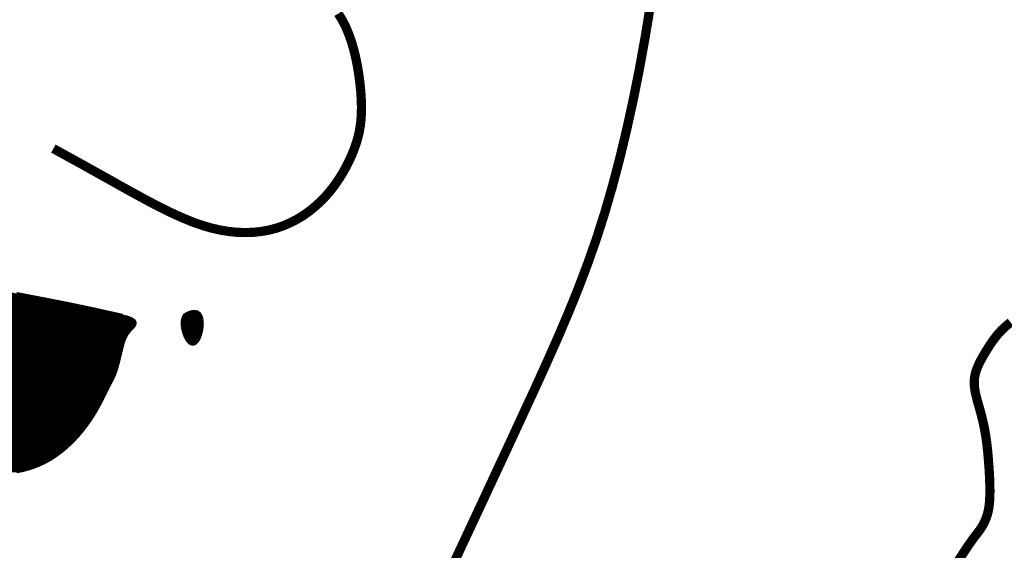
# Model space of a CAD drawing. Extents: x 0.5 to 9, y 11.5 to 22.5.
# Tile 152 of 157: x 7.693 to 7.939, y 13.318 to 13.451. Entities that reach past the tile are written whole.
import ezdxf

# ---------------------------------------------------------------- set-up
doc = ezdxf.new("R2010")
doc.units = 0
doc.header["$MEASUREMENT"] = 0
doc.layers.add('FACE', color=160, linetype='CONTINUOUS')

msp = doc.modelspace()

# ---------------------------------------------------------------- hatches: boundary and pattern name
at = {"layer": 'FACE', "linetype": 'Continuous'}
h = msp.add_hatch(dxfattribs=at)
h.set_pattern_fill('NET3', scale=0.001151, style=0)
h.set_pattern_definition([(0, (5.72862268, 10.7258508), (0, 0.000143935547), []), (60, (5.72862268, 10.7258508), (-0.00012465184, 7.19677734e-05), []), (120, (5.72862268, 10.7258508), (-0.00012465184, -7.19677734e-05), [])])
h.paths.add_polyline_path([(7.73442, 13.37691), (7.73546, 13.37742), (7.73633, 13.37766), (7.73703, 13.37766), (7.73758, 13.37747), (7.73799, 13.37711), (7.73829, 13.37661), (7.73848, 13.376), (7.73858, 13.37533), (7.73861, 13.37462), (7.73856, 13.37389), (7.73846, 13.37316), (7.7383, 13.37245), (7.7381, 13.37179), (7.73786, 13.37118), (7.73759, 13.37066), (7.73729, 13.37024), (7.73698, 13.36993), (7.73666, 13.36975), (7.73633, 13.36969), (7.736, 13.36975), (7.73567, 13.36992), (7.73534, 13.37022), (7.73501, 13.37064), (7.7347, 13.37117), (7.73441, 13.37181), (7.73415, 13.37254), (7.73394, 13.37333), (7.73381, 13.37413), (7.73377, 13.37493), (7.73385, 13.37568), (7.73406, 13.37635)])
h.paths.add_polyline_path([(7.59855, 13.42949), (7.59824, 13.42982), (7.59793, 13.4302), (7.59763, 13.43062), (7.59735, 13.43111), (7.59712, 13.43166), (7.59693, 13.43227), (7.59681, 13.43295), (7.59677, 13.4337), (7.59681, 13.43452), (7.59695, 13.4354), (7.5972, 13.43633), (7.59755, 13.43727), (7.59802, 13.43823), (7.5986, 13.43918), (7.59931, 13.4401), (7.60016, 13.44097), (7.60113, 13.44179), (7.60222, 13.44255), (7.60339, 13.44323), (7.60464, 13.44385), (7.60593, 13.44438), (7.60725, 13.44484), (7.60856, 13.44522), (7.60985, 13.44551), (7.61111, 13.44571), (7.61232, 13.44583), (7.61351, 13.44589), (7.61468, 13.44589), (7.61585, 13.44586), (7.61702, 13.44581), (7.61819, 13.44574), (7.61939, 13.44567), (7.62062, 13.44562), (7.62185, 13.44557), (7.62308, 13.44551), (7.62428, 13.44543), (7.62544, 13.44533), (7.62653, 13.44518), (7.62754, 13.44497), (7.62845, 13.44471), (7.62924, 13.44437), (7.62993, 13.44397), (7.63054, 13.44353), (7.63109, 13.44305), (7.63161, 13.44256), (7.63211, 13.44207), (7.63261, 13.4416), (7.63314, 13.44115), (7.6337, 13.44075), (7.63429, 13.44039), (7.63488, 13.44005), (7.63544, 13.43974), (7.63596, 13.43944), (7.63641, 13.43915), (7.63677, 13.43887), (7.63702, 13.43857), (7.63713, 13.43826), (7.63713, 13.43795), (7.63701, 13.43763), (7.6368, 13.43734), (7.6365, 13.43706), (7.63613, 13.43682), (7.63571, 13.43662), (7.63524, 13.43647), (7.63474, 13.43637), (7.63422, 13.43633), (7.63367, 13.43634), (7.6331, 13.43638), (7.63252, 13.43646), (7.63192, 13.43656), (7.63132, 13.43667), (7.63071, 13.43679), (7.63011, 13.43691), (7.62949, 13.43703), (7.62886, 13.43714), (7.62821, 13.43725), (7.62752, 13.43735), (7.6268, 13.43744), (7.62604, 13.43752), (7.62522, 13.43759), (7.62434, 13.43764), (7.62342, 13.43768), (7.62246, 13.43769), (7.62149, 13.43767), (7.62052, 13.43761), (7.61956, 13.43753), (7.61862, 13.4374), (7.61773, 13.43722), (7.61689, 13.437), (7.61609, 13.43674), (7.61535, 13.43644), (7.61464, 13.43611), (7.61396, 13.43577), (7.61331, 13.43541), (7.61268, 13.43504), (7.61207, 13.43467), (7.61147, 13.43431), (7.61087, 13.43395), (7.61027, 13.4336), (7.60967, 13.43324), (7.60905, 13.43288), (7.60841, 13.43251), (7.60775, 13.43212), (7.60706, 13.43172), (7.60634, 13.4313), (7.60559, 13.43088), (7.60484, 13.43046), (7.6041, 13.43006), (7.60337, 13.42968), (7.60268, 13.42935), (7.60204, 13.42907), (7.60146, 13.42885), (7.60095, 13.4287), (7.6005, 13.42863), (7.60011, 13.42863), (7.59976, 13.42869), (7.59944, 13.42881), (7.59914, 13.42898), (7.59884, 13.42921)])
edge = h.paths.add_edge_path()
edge.add_line((7.71881, 13.37668), (7.71151, 13.37831))
edge.add_line((7.71151, 13.37831), (7.70536, 13.3796))
edge.add_line((7.70536, 13.3796), (7.70021, 13.38062))
edge.add_line((7.70021, 13.38062), (7.6959, 13.38144))
edge.add_line((7.6959, 13.38144), (7.6923, 13.38214))
edge.add_line((7.6923, 13.38214), (7.68924, 13.38278))
edge.add_line((7.68924, 13.38278), (7.68658, 13.38344))
edge.add_line((7.68658, 13.38344), (7.68418, 13.38419))
edge.add_line((7.68418, 13.38419), (7.68189, 13.38509))
edge.add_line((7.68189, 13.38509), (7.67969, 13.38612))
edge.add_line((7.67969, 13.38612), (7.67756, 13.38729))
edge.add_line((7.67756, 13.38729), (7.67549, 13.38856))
edge.add_line((7.67549, 13.38856), (7.67348, 13.38993))
edge.add_line((7.67348, 13.38993), (7.6715, 13.39138))
edge.add_line((7.6715, 13.39138), (7.66954, 13.39289))
edge.add_line((7.66954, 13.39289), (7.6676, 13.39445))
edge.add_line((7.6676, 13.39445), (7.66566, 13.39604))
edge.add_line((7.66566, 13.39604), (7.66374, 13.39765))
edge.add_line((7.66374, 13.39765), (7.66184, 13.39928))
edge.add_line((7.66184, 13.39928), (7.66, 13.40091))
edge.add_line((7.66, 13.40091), (7.65821, 13.40255))
edge.add_line((7.65821, 13.40255), (7.6565, 13.40417))
edge.add_line((7.6565, 13.40417), (7.65488, 13.40579))
edge.add_line((7.65488, 13.40579), (7.65336, 13.40738))
edge.add_line((7.65336, 13.40738), (7.65197, 13.40893))
edge.add_line((7.65197, 13.40893), (7.65069, 13.41046))
edge.add_line((7.65069, 13.41046), (7.64951, 13.41193))
edge.add_line((7.64951, 13.41193), (7.64843, 13.41335))
edge.add_line((7.64843, 13.41335), (7.64744, 13.41472))
edge.add_line((7.64744, 13.41472), (7.64654, 13.41601))
edge.add_line((7.64654, 13.41601), (7.64571, 13.41723))
edge.add_line((7.64571, 13.41723), (7.64495, 13.41836))
edge.add_line((7.64495, 13.41836), (7.64425, 13.41941))
edge.add_line((7.64425, 13.41941), (7.6436, 13.42037))
edge.add_line((7.6436, 13.42037), (7.64298, 13.42125))
edge.add_line((7.64298, 13.42125), (7.64238, 13.42206))
edge.add_line((7.64238, 13.42206), (7.64179, 13.4228))
edge.add_line((7.64179, 13.4228), (7.6412, 13.42348))
edge.add_line((7.6412, 13.42348), (7.64058, 13.4241))
edge.add_line((7.64058, 13.4241), (7.63994, 13.42467))
edge.add_line((7.63994, 13.42467), (7.63925, 13.42519))
edge.add_line((7.63925, 13.42519), (7.63853, 13.42567))
edge.add_line((7.63853, 13.42567), (7.63779, 13.4261))
edge.add_line((7.63779, 13.4261), (7.63705, 13.42648))
edge.add_line((7.63705, 13.42648), (7.63631, 13.42682))
edge.add_line((7.63631, 13.42682), (7.63559, 13.42712))
edge.add_line((7.63559, 13.42712), (7.63491, 13.42737))
edge.add_line((7.63491, 13.42737), (7.63428, 13.42757))
edge.add_line((7.63428, 13.42757), (7.6337, 13.42773))
edge.add_line((7.6337, 13.42773), (7.63317, 13.42783))
edge.add_line((7.63317, 13.42783), (7.6327, 13.42787))
edge.add_line((7.6327, 13.42787), (7.63226, 13.42784))
edge.add_line((7.63226, 13.42784), (7.63184, 13.42772))
edge.add_line((7.63184, 13.42772), (7.63146, 13.4275))
edge.add_line((7.63146, 13.4275), (7.63108, 13.42719))
edge.add_line((7.63108, 13.42719), (7.63072, 13.42676))
edge.add_line((7.63072, 13.42676), (7.63036, 13.42621))
edge.add_line((7.63036, 13.42621), (7.63001, 13.42552))
edge.add_line((7.63001, 13.42552), (7.62969, 13.42467))
edge.add_line((7.62969, 13.42467), (7.62941, 13.42363))
edge.add_line((7.62941, 13.42363), (7.62918, 13.42239))
edge.add_line((7.62918, 13.42239), (7.62902, 13.42092))
edge.add_line((7.62902, 13.42092), (7.62894, 13.41921))
edge.add_line((7.62894, 13.41921), (7.62895, 13.41722))
edge.add_line((7.62895, 13.41722), (7.62906, 13.41497))
edge.add_line((7.62906, 13.41497), (7.62928, 13.41247))
edge.add_line((7.62928, 13.41247), (7.6296, 13.4098))
edge.add_line((7.6296, 13.4098), (7.63002, 13.407))
edge.add_line((7.63002, 13.407), (7.63054, 13.40412))
edge.add_line((7.63054, 13.40412), (7.63116, 13.40122))
edge.add_line((7.63116, 13.40122), (7.63187, 13.39835))
edge.add_line((7.63187, 13.39835), (7.63268, 13.39556))
edge.add_line((7.63268, 13.39556), (7.63357, 13.3929))
edge.add_line((7.63357, 13.3929), (7.63455, 13.39035))
edge.add_line((7.63455, 13.39035), (7.6356, 13.38788))
edge.add_line((7.6356, 13.38788), (7.63672, 13.38548))
edge.add_line((7.63672, 13.38548), (7.63791, 13.38312))
edge.add_line((7.63791, 13.38312), (7.63914, 13.38077))
edge.add_line((7.63914, 13.38077), (7.64042, 13.3784))
edge.add_line((7.64042, 13.3784), (7.64174, 13.376))
edge.add_line((7.64174, 13.376), (7.64309, 13.37355))
edge.add_line((7.64309, 13.37355), (7.64448, 13.37107))
edge.add_line((7.64448, 13.37107), (7.6459, 13.36856))
edge.add_line((7.6459, 13.36856), (7.64737, 13.36607))
edge.add_line((7.64737, 13.36607), (7.64888, 13.3636))
edge.add_line((7.64888, 13.3636), (7.65043, 13.36119))
edge.add_line((7.65043, 13.36119), (7.65205, 13.35885))
edge.add_line((7.65205, 13.35885), (7.65372, 13.35661))
edge.add_line((7.65372, 13.35661), (7.65544, 13.35449))
edge.add_line((7.65544, 13.35449), (7.65723, 13.35249))
edge.add_line((7.65723, 13.35249), (7.65908, 13.35061))
edge.add_line((7.65908, 13.35061), (7.66098, 13.34885))
edge.add_line((7.66098, 13.34885), (7.66293, 13.34722))
edge.add_line((7.66293, 13.34722), (7.66493, 13.3457))
edge.add_line((7.66493, 13.3457), (7.66698, 13.34431))
edge.add_line((7.66698, 13.34431), (7.66908, 13.34304))
edge.add_line((7.66908, 13.34304), (7.67123, 13.34189))
edge.add_line((7.67123, 13.34189), (7.6734, 13.34086))
edge.add_line((7.6734, 13.34086), (7.67559, 13.33997))
edge.add_line((7.67559, 13.33997), (7.67779, 13.3392))
edge.add_line((7.67779, 13.3392), (7.67999, 13.33858))
edge.add_line((7.67999, 13.33858), (7.68216, 13.33809))
edge.add_line((7.68216, 13.33809), (7.68429, 13.33775))
edge.add_line((7.68429, 13.33775), (7.68638, 13.33755))
edge.add_line((7.68638, 13.33755), (7.68842, 13.33751))
edge.add_line((7.68842, 13.33751), (7.69038, 13.33761))
edge.add_line((7.69038, 13.33761), (7.69229, 13.33785))
edge.add_line((7.69229, 13.33785), (7.69412, 13.33822))
edge.add_line((7.69412, 13.33822), (7.69589, 13.33873))
edge.add_line((7.69589, 13.33873), (7.69759, 13.33935))
edge.add_line((7.69759, 13.33935), (7.69922, 13.3401))
edge.add_line((7.69922, 13.3401), (7.70077, 13.34095))
edge.add_line((7.70077, 13.34095), (7.70225, 13.34192))
edge.add_line((7.70225, 13.34192), (7.70365, 13.34296))
edge.add_line((7.70365, 13.34296), (7.70497, 13.34409))
edge.add_line((7.70497, 13.34409), (7.7062, 13.34526))
edge.add_line((7.7062, 13.34526), (7.70736, 13.34648))
edge.add_line((7.70736, 13.34648), (7.70843, 13.34771))
edge.add_line((7.70843, 13.34771), (7.70941, 13.34895))
edge.add_line((7.70941, 13.34895), (7.7103, 13.35018))
edge.add_line((7.7103, 13.35018), (7.71111, 13.35137))
edge.add_line((7.71111, 13.35137), (7.71183, 13.35253))
edge.add_line((7.71183, 13.35253), (7.71247, 13.35364))
edge.add_line((7.71247, 13.35364), (7.71305, 13.3547))
edge.add_line((7.71305, 13.3547), (7.71357, 13.3557))
edge.add_line((7.71357, 13.3557), (7.71403, 13.35663))
edge.add_line((7.71403, 13.35663), (7.71445, 13.35749))
edge.add_line((7.71445, 13.35749), (7.71483, 13.35826))
edge.add_line((7.71483, 13.35826), (7.71518, 13.35895))
edge.add_line((7.71518, 13.35895), (7.7155, 13.35956))
edge.add_line((7.7155, 13.35956), (7.71579, 13.36012))
edge.add_line((7.71579, 13.36012), (7.71607, 13.36065))
edge.add_line((7.71607, 13.36065), (7.71633, 13.36117))
edge.add_line((7.71633, 13.36117), (7.71657, 13.3617))
edge.add_line((7.71657, 13.3617), (7.7168, 13.36225))
edge.add_line((7.7168, 13.36225), (7.71702, 13.36285))
edge.add_line((7.71702, 13.36285), (7.71723, 13.36351))
edge.add_line((7.71723, 13.36351), (7.71744, 13.36422))
edge.add_line((7.71744, 13.36422), (7.71764, 13.36497))
edge.add_line((7.71764, 13.36497), (7.71783, 13.36574))
edge.add_line((7.71783, 13.36574), (7.71802, 13.36652))
edge.add_line((7.71802, 13.36652), (7.7182, 13.36729))
edge.add_line((7.7182, 13.36729), (7.71838, 13.36803))
edge.add_line((7.71838, 13.36803), (7.71856, 13.36874))
edge.add_line((7.71856, 13.36874), (7.71873, 13.3694))
edge.add_line((7.71873, 13.3694), (7.71891, 13.37001))
edge.add_line((7.71891, 13.37001), (7.7191, 13.37059))
edge.add_line((7.7191, 13.37059), (7.71932, 13.37113))
edge.add_line((7.71932, 13.37113), (7.71957, 13.37164))
edge.add_line((7.71957, 13.37164), (7.71986, 13.37214))
edge.add_line((7.71986, 13.37214), (7.7202, 13.37262))
edge.add_line((7.7202, 13.37262), (7.7206, 13.3731))
edge.add_line((7.7206, 13.3731), (7.72106, 13.37357))
edge.add_line((7.72106, 13.37357), (7.72148, 13.37404))
edge.add_line((7.72148, 13.37404), (7.72179, 13.37451))
edge.add_line((7.72179, 13.37451), (7.72187, 13.37497))
edge.add_line((7.72187, 13.37497), (7.72163, 13.37542))
edge.add_line((7.72163, 13.37542), (7.72098, 13.37586))
edge.add_line((7.72098, 13.37586), (7.71982, 13.37628))
edge.add_line((7.71982, 13.37628), (7.71805, 13.37669))

# ---------------------------------------------------------------- linework, layer by layer
at = {"layer": 'FACE', "color": 7}
for points, const_width in [([(7.77264, 13.45211), (7.7736, 13.45055), (7.77447, 13.44886), (7.77524, 13.44705), (7.77593, 13.44511), (7.77652, 13.44307), (7.77703, 13.44096), (7.77746, 13.43882), (7.7778, 13.43668), (7.77807, 13.43457), (7.77827, 13.43255), (7.77839, 13.43062), (7.77844, 13.42883), (7.77841, 13.42716), (7.77832, 13.42559), (7.77814, 13.42408), (7.77789, 13.42263), (7.77756, 13.42121), (7.77714, 13.41979), (7.77664, 13.41835), (7.77605, 13.41688), (7.77537, 13.41537), (7.77461, 13.41386), (7.77376, 13.41234), (7.77283, 13.41084), (7.77181, 13.40936), (7.7707, 13.40792), (7.76951, 13.40653), (7.76823, 13.40521), (7.76687, 13.40396), (7.76543, 13.4028), (7.76392, 13.40172), (7.76233, 13.40076), (7.76067, 13.3999), (7.75895, 13.39915), (7.75716, 13.39854), (7.75531, 13.39806), (7.75341, 13.39772), (7.75146, 13.39751), (7.74946, 13.39745), (7.74743, 13.39751), (7.74536, 13.39772), (7.74327, 13.39806), (7.74116, 13.39853), (7.73903, 13.39914), (7.73688, 13.39987), (7.73473, 13.40072), (7.73257, 13.40165), (7.7304, 13.40266), (7.72822, 13.40374), (7.72604, 13.40487), (7.72385, 13.40604), (7.72166, 13.40724), (7.71941, 13.40848), (7.71705, 13.4098), (7.71451, 13.41122), (7.71175, 13.41276), (7.70871, 13.41446), (7.70532, 13.41632), (7.70154, 13.4184)], 0.0023), ([(7.8505, 13.45384), (7.8492, 13.44596), (7.84779, 13.43821), (7.84627, 13.4306), (7.84464, 13.42318), (7.84291, 13.41597), (7.84107, 13.409), (7.83913, 13.4023), (7.83708, 13.39589), (7.8349, 13.38969), (7.83259, 13.3836), (7.83014, 13.37753), (7.82752, 13.3714), (7.82472, 13.36509), (7.82174, 13.35853), (7.81854, 13.35161), (7.81516, 13.34431), (7.8117, 13.33688), (7.80831, 13.32961), (7.80514, 13.32282), (7.80234, 13.31683), (7.80005, 13.31193), (7.79841, 13.30843), (7.79758, 13.30665)], 0.0023), ([(7.71881, 13.37668), (7.71151, 13.37831), (7.70536, 13.3796), (7.70021, 13.38062), (7.6959, 13.38144), (7.6923, 13.38214)], 0.000969), ([(7.69229, 13.33785), (7.69412, 13.33822), (7.69589, 13.33873), (7.69759, 13.33935), (7.69922, 13.3401), (7.70077, 13.34095), (7.70225, 13.34192), (7.70365, 13.34296), (7.70497, 13.34409), (7.7062, 13.34526), (7.70736, 13.34648), (7.70843, 13.34771), (7.70941, 13.34895), (7.7103, 13.35018), (7.71111, 13.35137), (7.71183, 13.35253), (7.71247, 13.35364), (7.71305, 13.3547), (7.71357, 13.3557), (7.71403, 13.35663), (7.71445, 13.35749), (7.71483, 13.35826), (7.71518, 13.35895), (7.7155, 13.35956), (7.71579, 13.36012), (7.71607, 13.36065), (7.71633, 13.36117), (7.71657, 13.3617), (7.7168, 13.36225), (7.71702, 13.36285), (7.71723, 13.36351), (7.71744, 13.36422), (7.71764, 13.36497), (7.71783, 13.36574), (7.71802, 13.36652), (7.7182, 13.36729), (7.71838, 13.36803), (7.71856, 13.36874), (7.71873, 13.3694), (7.71891, 13.37001), (7.7191, 13.37059), (7.71932, 13.37113), (7.71957, 13.37164), (7.71986, 13.37214), (7.7202, 13.37262), (7.7206, 13.3731), (7.72106, 13.37357), (7.72148, 13.37404), (7.72179, 13.37451), (7.72187, 13.37497), (7.72163, 13.37542), (7.72098, 13.37586), (7.71982, 13.37628), (7.71805, 13.37669)], 0.000969), ([(7.73442, 13.37691), (7.73546, 13.37742), (7.73633, 13.37766), (7.73703, 13.37766), (7.73758, 13.37747), (7.73799, 13.37711), (7.73829, 13.37661), (7.73848, 13.376), (7.73858, 13.37533), (7.73861, 13.37462), (7.73856, 13.37389), (7.73846, 13.37316), (7.7383, 13.37245), (7.7381, 13.37179), (7.73786, 13.37118), (7.73759, 13.37066), (7.73729, 13.37024), (7.73698, 13.36993), (7.73666, 13.36975), (7.73633, 13.36969), (7.736, 13.36975), (7.73567, 13.36992), (7.73534, 13.37022), (7.73501, 13.37064), (7.7347, 13.37117), (7.73441, 13.37181), (7.73415, 13.37254), (7.73394, 13.37333), (7.73381, 13.37413), (7.73377, 13.37493), (7.73385, 13.37568), (7.73406, 13.37635), (7.73442, 13.37691)], 0.000969), ([(7.92731, 13.31539), (7.92864, 13.31745), (7.92969, 13.31903), (7.93052, 13.32023), (7.93116, 13.32112), (7.93167, 13.32179), (7.93209, 13.32233), (7.93246, 13.32281), (7.93282, 13.32332), (7.93318, 13.32385), (7.93352, 13.32442), (7.93385, 13.32504), (7.93416, 13.3257), (7.93443, 13.32641), (7.93468, 13.32717), (7.93488, 13.32799), (7.93504, 13.32887), (7.93516, 13.32981), (7.93524, 13.3308), (7.93528, 13.33185), (7.9353, 13.33295), (7.93528, 13.3341), (7.93525, 13.33531), (7.9352, 13.33656), (7.93513, 13.33785), (7.93504, 13.33917), (7.93494, 13.34051), (7.93483, 13.34185), (7.9347, 13.34318), (7.93456, 13.34447), (7.9344, 13.34572), (7.93422, 13.3469), (7.93403, 13.34802), (7.93383, 13.34907), (7.93361, 13.35006), (7.93339, 13.35101), (7.93316, 13.35191), (7.93292, 13.35279), (7.93268, 13.35365), (7.93244, 13.3545), (7.9322, 13.35535), (7.93197, 13.3562), (7.93176, 13.35705), (7.93159, 13.3579), (7.93146, 13.35875), (7.93139, 13.35959), (7.93139, 13.36044), (7.93147, 13.36129), (7.93163, 13.36214), (7.93187, 13.36299), (7.93219, 13.36383), (7.93255, 13.36467), (7.93297, 13.3655), (7.93342, 13.36632), (7.93389, 13.36713), (7.93437, 13.36792), (7.93486, 13.3687), (7.93535, 13.36947), (7.93586, 13.37022), (7.93639, 13.37095), (7.93695, 13.37167), (7.93755, 13.37238), (7.9382, 13.37307), (7.9389, 13.37374), (7.93965, 13.3744), (7.94045, 13.37505)], 0.0023)]:
    msp.add_lwpolyline(points, dxfattribs=dict(at, const_width=const_width))

doc.saveas('drawing.dxf')
